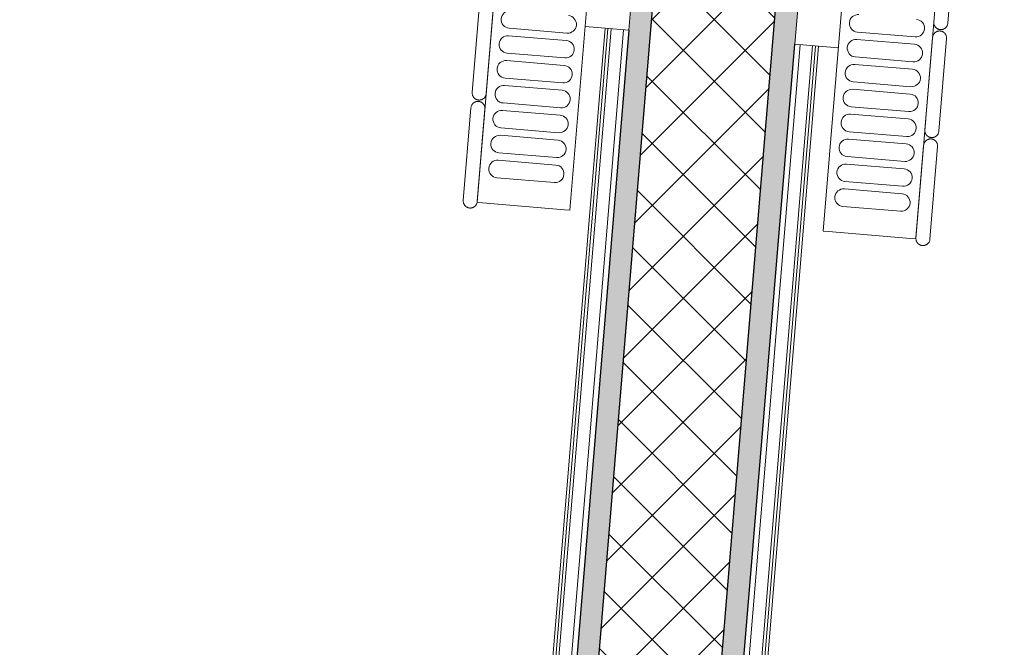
# Model space of a CAD drawing. Header units: millimetres. Extents: x -24070 to 30874, y -36590 to 4541.
# Tile 38 of 86: x -14803 to -14242, y -15508 to -15150. Entities that reach past the tile are written whole.
import ezdxf

# ---------------------------------------------------------------- set-up
doc = ezdxf.new("R2010")
doc.units = ezdxf.units.MM
doc.linetypes.add('Centre', pattern=[29.999999, 12, -6, 6, -6])
for name, color, linetype, lineweight in [('A-FLOR-HRAL', 7, 'Continuous', 18), ('A-WALL', 7, 'Continuous', 25), ('A-WALL-PATT', 7, 'Continuous', 25), ('BATIEMENT', 7, 'Continuous', 18), ('EQP CVC', 7, 'Continuous', 18)]:
    doc.layers.add(name, color=color, linetype=linetype, lineweight=lineweight)

# ---------------------------------------------------------------- blocks, each defined once
blk = doc.blocks.new('Garde-corps - Garde-corps-505471-2021_015_1111_DCE_1_50_N0 FINI_PLB_EG')
at = {"layer": 'A-FLOR-HRAL'}
for p, q in [((-14469.5, -15154.82), (-14803.3, -19179.27)), ((-14467.86, -15154.95), (-14801.79, -19181.05)), ((-14466.12, -15155.1), (-14800.2, -19182.93)), ((-14459.02, -15155.69), (-14793.69, -19190.62))]:
    blk.add_line(p, q, dxfattribs=at)
blk = doc.blocks.new('Garde-corps - Garde-corps-505703-2021_015_1111_DCE_1_50_N0 FINI_PLB_EG')
at = {"layer": 'A-FLOR-HRAL'}
for p, q in [((-14693.03, -19198.97), (-14358.36, -15164.03)), ((-14685.34, -19192.46), (-14351.26, -15164.62)), ((-14683.46, -19190.87), (-14349.53, -15164.77)), ((-14681.68, -19189.36), (-14347.88, -15164.9))]:
    blk.add_line(p, q, dxfattribs=at)
blk = doc.blocks.new('B02_ARC_rvt-1-2021_015_1111_DCE_1_50_N0 FINI_PLB_EG')
at = {"layer": 'A-WALL-PATT', "lineweight": 18}
h = blk.add_hatch(dxfattribs=at)
h.set_pattern_fill('FP_1', color=256, style=0, pattern_type=2)
h.set_pattern_definition([(45, (0, 0), (-17.67767, 17.67767), []), (135, (0, 0), (-17.67767, -17.67767), [])])
h.paths.add_polyline_path([(-14709.76, -19213.14), (-14311.62, -14412.89), (-14381.56, -14409.34), (-14779.52, -19207.35), (-14778.49, -19207.44)])
at = {"layer": 'A-WALL-PATT', "true_color": 0xdadada}
blk.add_hatch(color=254, dxfattribs=at).paths.add_polyline_path([(-14778.49, -19194.89), (-14383.63, -14434.26), (-14396.14, -14433.95), (-14790.94, -19193.86)])
at = {"layer": 'A-WALL-PATT', "lineweight": 5, "true_color": 0xdadada}
blk.add_hatch(color=254, dxfattribs=at).paths.add_polyline_path([(-14696.27, -19201.71), (-14301.19, -14438.46), (-14313.71, -14438.14), (-14708.73, -19200.68)])
at = {"layer": 'A-WALL'}
for p, q in [((-14778.49, -19194.89), (-14383.63, -14434.26)), ((-14708.73, -19200.68), (-14313.68, -14437.82))]:
    blk.add_line(p, q, dxfattribs=at)
at = {"layer": 'BATIEMENT', "lineweight": 25}
for p, q in [((-14456.03, -15155.93), (-14790.94, -19193.86)), ((-14696.27, -19201.71), (-14361.35, -15163.79))]:
    blk.add_line(p, q, dxfattribs=at)
at = {"layer": 'BATIEMENT', "lineweight": 18}
for name in ['Garde-corps - Garde-corps-505471-2021_015_1111_DCE_1_50_N0 FINI_PLB_EG', 'Garde-corps - Garde-corps-505703-2021_015_1111_DCE_1_50_N0 FINI_PLB_EG']:
    blk.add_blockref(name, (0, 0), dxfattribs=at)
blk = doc.blocks.new('202_RADIATEUR GENERIQUE - Type-1480667-2021_015_1111_DCE_1_50_N0 FINI_PLB_EG')
at = {"layer": 'EQP CVC'}
for p, q in [((180.94, 86), (127.94, 86)), ((242.72, 86), (189.72, 86)), ((304.5, 86), (251.5, 86)), ((305, 78), (-305, 78)), ((127.94, 78), (180.94, 78)), ((189.72, 78), (242.72, 78)), ((251.5, 78), (304.5, 78)), ((305, 75), (305, 78)), ((305, 75), (305, 28)), ((190.25, 68), (190.25, 35)), ((194.5, 35), (194.5, 68)), ((204.5, 68), (204.5, 35)), ((208.75, 35), (208.75, 68)), ((218.75, 68), (218.75, 35)), ((223, 35), (223, 68)), ((233, 68), (233, 35)), ((237.25, 35), (237.25, 68)), ((247.25, 68), (247.25, 35)), ((251.5, 35), (251.5, 68)), ((261.5, 68), (261.5, 35)), ((265.75, 35), (265.75, 68)), ((275.75, 68), (275.75, 35)), ((280, 35), (280, 68)), ((290, 68), (290, 35)), ((-305, 25), (305, 25)), ((200, 0), (200, 25)), ((305, 25), (305, 28)), ((180, 0), (200, 0))]:
    blk.add_line(p, q, dxfattribs=at)
for centre, start, end in [((185.25, 68), 0, 180), ((199.5, 68), 0, 180), ((213.75, 68), 0, 180), ((228, 68), 0, 180), ((242.25, 68), 0, 180), ((256.5, 68), 0, 180), ((270.75, 68), 0, 180), ((285, 68), 0, 180), ((185.25, 35), 180, 0), ((199.5, 35), 180, 0), ((213.75, 35), 180, 0), ((228, 35), 180, 0), ((242.25, 35), 180, 0), ((256.5, 35), 180, 0), ((270.75, 35), 180, 0), ((285, 35), 180, 0)]:
    blk.add_arc(centre, 5, start, end, dxfattribs=at)
for points, knots in [([(184.94, 82), (184.94, 82.19), (184.92, 82.46), (184.86, 82.81), (184.8, 83.07), (184.73, 83.32), (184.63, 83.56), (184.52, 83.79), (184.41, 84.01), (184.28, 84.21), (184.14, 84.4), (184, 84.59), (183.85, 84.75), (183.69, 84.91), (183.47, 85.11), (183.25, 85.28), (183.01, 85.43), (182.77, 85.56), (182.35, 85.76), (181.71, 85.95), (181.2, 86), (180.94, 86)], [0, 0, 0, 0, 0.071429, 0.107143, 0.142857, 0.178571, 0.214286, 0.25, 0.285714, 0.321429, 0.357143, 0.392857, 0.428571, 0.464286, 0.5, 0.571429, 0.607143, 0.642857, 0.714286, 0.857143, 1, 1, 1, 1]), ([(189.72, 86), (189.46, 86), (188.95, 85.95), (188.32, 85.76), (187.89, 85.56), (187.65, 85.43), (187.48, 85.31), (187.31, 85.19), (187.14, 85.06), (186.98, 84.91), (186.82, 84.75), (186.67, 84.59), (186.52, 84.4), (186.38, 84.21), (186.26, 84.01), (186.14, 83.79), (186.04, 83.56), (185.94, 83.32), (185.86, 83.07), (185.81, 82.81), (185.75, 82.46), (185.73, 82.19), (185.72, 82)], [0, 0, 0, 0, 0.142857, 0.285714, 0.357143, 0.392857, 0.428571, 0.464286, 0.5, 0.535714, 0.571429, 0.607143, 0.642857, 0.678571, 0.714286, 0.75, 0.785714, 0.821429, 0.857143, 0.892857, 0.928571, 1, 1, 1, 1]), ([(246.72, 82), (246.72, 82.19), (246.7, 82.46), (246.64, 82.81), (246.58, 83.07), (246.5, 83.32), (246.41, 83.56), (246.3, 83.79), (246.19, 84.01), (246.06, 84.21), (245.92, 84.4), (245.78, 84.59), (245.63, 84.75), (245.47, 84.91), (245.25, 85.11), (245.02, 85.28), (244.79, 85.43), (244.55, 85.56), (244.12, 85.76), (243.49, 85.95), (242.98, 86), (242.72, 86)], [0, 0, 0, 0, 0.071429, 0.107143, 0.142857, 0.178571, 0.214286, 0.25, 0.285714, 0.321429, 0.357143, 0.392857, 0.428571, 0.464286, 0.5, 0.571429, 0.607143, 0.642857, 0.714286, 0.857143, 1, 1, 1, 1]), ([(251.5, 86), (251.24, 86), (250.73, 85.95), (250.1, 85.76), (249.67, 85.56), (249.43, 85.43), (249.26, 85.31), (249.09, 85.19), (248.92, 85.06), (248.75, 84.91), (248.6, 84.75), (248.45, 84.59), (248.3, 84.4), (248.16, 84.21), (248.04, 84.01), (247.92, 83.79), (247.81, 83.56), (247.72, 83.32), (247.64, 83.07), (247.58, 82.81), (247.52, 82.46), (247.5, 82.19), (247.5, 82)], [0, 0, 0, 0, 0.142857, 0.285714, 0.357143, 0.392857, 0.428571, 0.464286, 0.5, 0.535714, 0.571429, 0.607143, 0.642857, 0.678571, 0.714286, 0.75, 0.785714, 0.821429, 0.857143, 0.892857, 0.928571, 1, 1, 1, 1]), ([(308.5, 82), (308.5, 82.19), (308.48, 82.46), (308.42, 82.81), (308.36, 83.07), (308.28, 83.32), (308.19, 83.56), (308.08, 83.79), (307.96, 84.01), (307.84, 84.21), (307.7, 84.4), (307.55, 84.59), (307.4, 84.75), (307.25, 84.91), (307.03, 85.11), (306.8, 85.28), (306.57, 85.43), (306.33, 85.56), (305.9, 85.76), (305.27, 85.95), (304.76, 86), (304.5, 86)], [0, 0, 0, 0, 0.071429, 0.107143, 0.142857, 0.178571, 0.214286, 0.25, 0.285714, 0.321429, 0.357143, 0.392857, 0.428571, 0.464286, 0.5, 0.571429, 0.607143, 0.642857, 0.714286, 0.857143, 1, 1, 1, 1]), ([(180.94, 78), (181.2, 78), (181.71, 78.05), (182.35, 78.24), (182.77, 78.44), (183.01, 78.57), (183.19, 78.69), (183.36, 78.81), (183.53, 78.94), (183.69, 79.09), (183.85, 79.25), (184, 79.41), (184.14, 79.6), (184.28, 79.79), (184.41, 79.99), (184.52, 80.21), (184.63, 80.44), (184.73, 80.68), (184.8, 80.93), (184.86, 81.19), (184.92, 81.54), (184.94, 81.81), (184.94, 82)], [0, 0, 0, 0, 0.142857, 0.285714, 0.357143, 0.392857, 0.428571, 0.464286, 0.5, 0.535714, 0.571429, 0.607143, 0.642857, 0.678571, 0.714286, 0.75, 0.785714, 0.821429, 0.857143, 0.892857, 0.928571, 1, 1, 1, 1]), ([(185.72, 82), (185.73, 81.81), (185.75, 81.54), (185.81, 81.19), (185.86, 80.93), (185.94, 80.68), (186.04, 80.44), (186.14, 80.21), (186.26, 79.99), (186.38, 79.79), (186.52, 79.6), (186.67, 79.41), (186.82, 79.25), (186.98, 79.09), (187.19, 78.89), (187.42, 78.72), (187.65, 78.57), (187.89, 78.44), (188.32, 78.24), (188.95, 78.05), (189.46, 78), (189.72, 78)], [0, 0, 0, 0, 0.071429, 0.107143, 0.142857, 0.178571, 0.214286, 0.25, 0.285714, 0.321429, 0.357143, 0.392857, 0.428571, 0.464286, 0.5, 0.571429, 0.607143, 0.642857, 0.714286, 0.857143, 1, 1, 1, 1]), ([(242.72, 78), (242.98, 78), (243.49, 78.05), (244.12, 78.24), (244.55, 78.44), (244.79, 78.57), (244.96, 78.69), (245.14, 78.81), (245.31, 78.94), (245.47, 79.09), (245.63, 79.25), (245.78, 79.41), (245.92, 79.6), (246.06, 79.79), (246.19, 79.99), (246.3, 80.21), (246.41, 80.44), (246.5, 80.68), (246.58, 80.93), (246.64, 81.19), (246.7, 81.54), (246.72, 81.81), (246.72, 82)], [0, 0, 0, 0, 0.142857, 0.285714, 0.357143, 0.392857, 0.428571, 0.464286, 0.5, 0.535714, 0.571429, 0.607143, 0.642857, 0.678571, 0.714286, 0.75, 0.785714, 0.821429, 0.857143, 0.892857, 0.928571, 1, 1, 1, 1]), ([(247.5, 82), (247.5, 81.81), (247.52, 81.54), (247.58, 81.19), (247.64, 80.93), (247.72, 80.68), (247.81, 80.44), (247.92, 80.21), (248.04, 79.99), (248.16, 79.79), (248.3, 79.6), (248.45, 79.41), (248.6, 79.25), (248.75, 79.09), (248.97, 78.89), (249.2, 78.72), (249.43, 78.57), (249.67, 78.44), (250.1, 78.24), (250.73, 78.05), (251.24, 78), (251.5, 78)], [0, 0, 0, 0, 0.071429, 0.107143, 0.142857, 0.178571, 0.214286, 0.25, 0.285714, 0.321429, 0.357143, 0.392857, 0.428571, 0.464286, 0.5, 0.571429, 0.607143, 0.642857, 0.714286, 0.857143, 1, 1, 1, 1]), ([(305.27, 78.07), (305.52, 78.12), (305.9, 78.24), (306.33, 78.44), (306.57, 78.57), (306.74, 78.69), (306.91, 78.81), (307.08, 78.94), (307.25, 79.09), (307.4, 79.25), (307.55, 79.41), (307.7, 79.6), (307.84, 79.79), (307.96, 79.99), (308.08, 80.21), (308.19, 80.44), (308.28, 80.68), (308.36, 80.93), (308.42, 81.19), (308.48, 81.54), (308.5, 81.81), (308.5, 82)], [0.1428571, 0.1428571, 0.1428571, 0.1428571, 0.2857143, 0.3571429, 0.3928571, 0.4285714, 0.4642857, 0.5, 0.5357143, 0.5714286, 0.6071429, 0.6428571, 0.6785714, 0.7142857, 0.75, 0.7857143, 0.8214286, 0.8571429, 0.8928571, 0.9285714, 1, 1, 1, 1])]:
    blk.add_open_spline(points, degree=3, knots=knots, dxfattribs=at)
blk = doc.blocks.new('202_RADIATEUR GENERIQUE - Type-1480591-2021_015_1111_DCE_1_50_N0 FINI_PLB_EG')
at = {"layer": 'EQP CVC'}
for p, q in [((200, 0), (180, 0)), ((200, -25), (200, 0)), ((305, -25), (-305, -25)), ((305, -28), (305, -25)), ((305, -28), (305, -75)), ((204.5, -35), (204.5, -68)), ((208.75, -68), (208.75, -35)), ((218.75, -35), (218.75, -68)), ((223, -68), (223, -35)), ((233, -35), (233, -68)), ((237.25, -68), (237.25, -35)), ((247.25, -35), (247.25, -68)), ((251.5, -68), (251.5, -35)), ((261.5, -35), (261.5, -68)), ((265.75, -68), (265.75, -35)), ((275.75, -35), (275.75, -68)), ((280, -68), (280, -35)), ((290, -35), (290, -68)), ((-305, -78), (305, -78)), ((242.72, -78), (189.72, -78)), ((304.5, -78), (251.5, -78)), ((305, -78), (305, -75)), ((189.72, -86), (242.72, -86)), ((251.5, -86), (304.5, -86))]:
    blk.add_line(p, q, dxfattribs=at)
for centre, start, end in [((199.5, -35), 360, 180), ((213.75, -35), 360, 180), ((228, -35), 360, 180), ((242.25, -35), 360, 180), ((256.5, -35), 360, 180), ((270.75, -35), 360, 180), ((285, -35), 360, 180), ((199.5, -68), 180, 360), ((213.75, -68), 180, 360), ((228, -68), 180, 360), ((242.25, -68), 180, 360), ((256.5, -68), 180, 360), ((270.75, -68), 180, 360), ((285, -68), 180, 360)]:
    blk.add_arc(centre, 5, start, end, dxfattribs=at)
for points, knots in [([(246.72, -82), (246.72, -81.81), (246.7, -81.54), (246.64, -81.19), (246.58, -80.93), (246.5, -80.68), (246.41, -80.44), (246.3, -80.21), (246.19, -79.99), (246.06, -79.79), (245.92, -79.6), (245.78, -79.41), (245.63, -79.25), (245.47, -79.09), (245.25, -78.89), (245.02, -78.72), (244.79, -78.57), (244.55, -78.44), (244.12, -78.24), (243.49, -78.05), (242.98, -78), (242.72, -78)], [0, 0, 0, 0, 0.071429, 0.107143, 0.142857, 0.178571, 0.214286, 0.25, 0.285714, 0.321429, 0.357143, 0.392857, 0.428571, 0.464286, 0.5, 0.571429, 0.607143, 0.642857, 0.714286, 0.857143, 1, 1, 1, 1]), ([(251.5, -78), (251.24, -78), (250.73, -78.05), (250.1, -78.24), (249.67, -78.44), (249.43, -78.57), (249.26, -78.69), (249.09, -78.81), (248.92, -78.94), (248.75, -79.09), (248.6, -79.25), (248.45, -79.41), (248.3, -79.6), (248.16, -79.79), (248.04, -79.99), (247.92, -80.21), (247.81, -80.44), (247.72, -80.68), (247.64, -80.93), (247.58, -81.19), (247.52, -81.54), (247.5, -81.81), (247.5, -82)], [0, 0, 0, 0, 0.142857, 0.285714, 0.357143, 0.392857, 0.428571, 0.464286, 0.5, 0.535714, 0.571429, 0.607143, 0.642857, 0.678571, 0.714286, 0.75, 0.785714, 0.821429, 0.857143, 0.892857, 0.928571, 1, 1, 1, 1]), ([(308.5, -82), (308.5, -81.81), (308.48, -81.54), (308.42, -81.19), (308.36, -80.93), (308.28, -80.68), (308.19, -80.44), (308.08, -80.21), (307.96, -79.99), (307.84, -79.79), (307.7, -79.6), (307.55, -79.41), (307.4, -79.25), (307.25, -79.09), (307.03, -78.89), (306.8, -78.72), (306.57, -78.57), (306.33, -78.44), (305.9, -78.24), (305.52, -78.12), (305.27, -78.07)], [0, 0, 0, 0, 0.0714286, 0.1071429, 0.1428571, 0.1785714, 0.2142857, 0.25, 0.2857143, 0.3214286, 0.3571429, 0.3928571, 0.4285714, 0.4642857, 0.5, 0.5714286, 0.6071429, 0.6428571, 0.7142857, 0.8571429, 0.8571429, 0.8571429, 0.8571429]), ([(242.72, -86), (242.98, -86), (243.49, -85.95), (244.12, -85.76), (244.55, -85.56), (244.79, -85.43), (244.96, -85.31), (245.14, -85.19), (245.31, -85.06), (245.47, -84.91), (245.63, -84.75), (245.78, -84.59), (245.92, -84.4), (246.06, -84.21), (246.19, -84.01), (246.3, -83.79), (246.41, -83.56), (246.5, -83.32), (246.58, -83.07), (246.64, -82.81), (246.7, -82.46), (246.72, -82.19), (246.72, -82)], [0, 0, 0, 0, 0.142857, 0.285714, 0.357143, 0.392857, 0.428571, 0.464286, 0.5, 0.535714, 0.571429, 0.607143, 0.642857, 0.678571, 0.714286, 0.75, 0.785714, 0.821429, 0.857143, 0.892857, 0.928571, 1, 1, 1, 1]), ([(247.5, -82), (247.5, -82.19), (247.52, -82.46), (247.58, -82.81), (247.64, -83.07), (247.72, -83.32), (247.81, -83.56), (247.92, -83.79), (248.04, -84.01), (248.16, -84.21), (248.3, -84.4), (248.45, -84.59), (248.6, -84.75), (248.75, -84.91), (248.97, -85.11), (249.2, -85.28), (249.43, -85.43), (249.67, -85.56), (250.1, -85.76), (250.73, -85.95), (251.24, -86), (251.5, -86)], [0, 0, 0, 0, 0.071429, 0.107143, 0.142857, 0.178571, 0.214286, 0.25, 0.285714, 0.321429, 0.357143, 0.392857, 0.428571, 0.464286, 0.5, 0.571429, 0.607143, 0.642857, 0.714286, 0.857143, 1, 1, 1, 1]), ([(304.5, -86), (304.76, -86), (305.27, -85.95), (305.9, -85.76), (306.33, -85.56), (306.57, -85.43), (306.74, -85.31), (306.91, -85.19), (307.08, -85.06), (307.25, -84.91), (307.4, -84.75), (307.55, -84.59), (307.7, -84.4), (307.84, -84.21), (307.96, -84.01), (308.08, -83.79), (308.19, -83.56), (308.28, -83.32), (308.36, -83.07), (308.42, -82.81), (308.48, -82.46), (308.5, -82.19), (308.5, -82)], [0, 0, 0, 0, 0.142857, 0.285714, 0.357143, 0.392857, 0.428571, 0.464286, 0.5, 0.535714, 0.571429, 0.607143, 0.642857, 0.678571, 0.714286, 0.75, 0.785714, 0.821429, 0.857143, 0.892857, 0.928571, 1, 1, 1, 1])]:
    blk.add_open_spline(points, degree=3, knots=knots, dxfattribs=at)
blk = doc.blocks.new('B02_PLB_rvt-1-2021_015_1111_DCE_1_50_N0 FINI_PLB_EG')
at = {"layer": 'EQP CVC', "color": 6, "linetype": 'Centre', "lineweight": 18, "true_color": 0xff00ff}
for name, p, rotation in [('202_RADIATEUR GENERIQUE - Type-1480591-2021_015_1111_DCE_1_50_N0 FINI_PLB_EG', (-14439.5, -14956.62), 265.2586130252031), ('202_RADIATEUR GENERIQUE - Type-1480667-2021_015_1111_DCE_1_50_N0 FINI_PLB_EG', (-14344.82, -14964.47), 265.258613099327)]:
    blk.add_blockref(name, p, dxfattribs=dict(at, rotation=rotation))

msp = doc.modelspace()

# ---------------------------------------------------------------- block references
at = {"lineweight": 5}
for name in ['B02_ARC_rvt-1-2021_015_1111_DCE_1_50_N0 FINI_PLB_EG', 'B02_PLB_rvt-1-2021_015_1111_DCE_1_50_N0 FINI_PLB_EG']:
    msp.add_blockref(name, (0, 0), dxfattribs=at)

doc.saveas('drawing.dxf')
